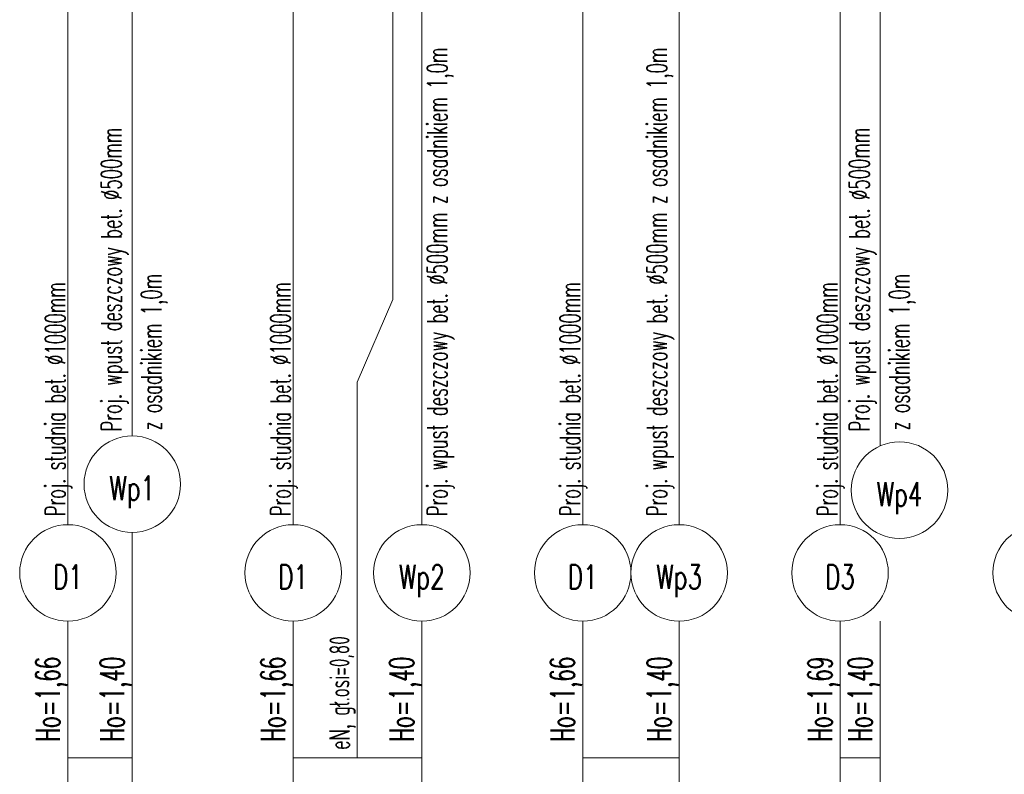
# Model space of a CAD drawing. Header units: millimetres. Extents: x 7.8 to 19, y -49.2 to -24.4.
# Tile 8 of 30: x 8.8756 to 8.998, y -24.6475 to -24.5537. Entities that reach past the tile are written whole.
import ezdxf
from ezdxf.enums import TextEntityAlignment as Align

# ---------------------------------------------------------------- set-up
doc = ezdxf.new("R2010")
doc.units = ezdxf.units.MM
doc.layers.get('0').update_dxf_attribs({"lineweight": 13})
doc.layers.add('CIENKA', color=7, linetype='Continuous', lineweight=15)
doc.layers.add('GRUBA', color=3, linetype='Continuous', lineweight=53)
doc.styles.add('romans', font='romans.shx')

msp = doc.modelspace()

# ---------------------------------------------------------------- linework, layer by layer
for p, q in [((8.92202, -24.58846), (8.91756, -24.59873)), ((8.91756, -24.59873), (8.91756, -24.64546))]:
    msp.add_line(p, q)
at = {"layer": 'CIENKA', "color": 7, "linetype": 'Continuous', "ltscale": 0.01}
for p, q in [((8.97762, -24.61646), (8.97762, -24.51876)), ((8.98262, -24.60666), (8.98262, -24.51936)), ((8.95762, -24.61646), (8.95762, -24.52056)), ((8.92562, -24.61646), (8.92562, -24.52146)), ((8.88162, -24.61646), (8.88162, -24.52266)), ((8.90962, -24.61646), (8.90962, -24.52266)), ((8.94562, -24.61646), (8.94562, -24.52266)), ((8.88962, -24.60542), (8.88962, -24.52426)), ((8.92202, -24.52973), (8.92202, -24.58446)), ((8.92202, -24.58846), (8.92202, -24.58446)), ((8.88962, -24.64546), (8.88962, -24.61742)), ((8.88162, -24.64546), (8.88162, -24.62846)), ((8.90962, -24.64546), (8.90962, -24.62846)), ((8.92562, -24.64546), (8.92562, -24.62846)), ((8.94562, -24.64546), (8.94562, -24.62846)), ((8.95762, -24.64546), (8.95762, -24.62846)), ((8.97762, -24.64546), (8.97762, -24.62846)), ((8.98262, -24.64546), (8.98262, -24.62846)), ((8.88162, -24.65746), (8.88162, -24.64546)), ((8.88162, -24.64546), (8.88962, -24.64546)), ((8.88962, -24.65746), (8.88962, -24.64546)), ((8.90962, -24.65746), (8.90962, -24.64546)), ((8.90962, -24.64546), (8.92562, -24.64546)), ((8.92562, -24.65746), (8.92562, -24.64546)), ((8.94562, -24.65746), (8.94562, -24.64546)), ((8.94562, -24.64546), (8.95762, -24.64546)), ((8.95762, -24.65746), (8.95762, -24.64546)), ((8.97762, -24.65746), (8.97762, -24.64546)), ((8.97762, -24.64546), (8.98262, -24.64546)), ((8.98262, -24.65746), (8.98262, -24.64546))]:
    msp.add_line(p, q, dxfattribs=at)
for centre, start, end in [((8.88962, -24.61142), 90, 270), ((8.88962, -24.61142), 270, 90), ((8.98502, -24.61216), 90, 270), ((8.98502, -24.61216), 270, 90), ((8.88162, -24.62246), 90, 270), ((8.88162, -24.62246), 270, 90), ((8.90962, -24.62246), 90, 270), ((8.90962, -24.62246), 270, 90), ((8.92562, -24.62246), 90, 270), ((8.92562, -24.62246), 270, 90), ((8.94562, -24.62246), 90, 270), ((8.94562, -24.62246), 270, 90), ((8.95762, -24.62246), 90, 270), ((8.95762, -24.62246), 270, 90), ((8.97762, -24.62246), 90, 270), ((8.97762, -24.62246), 270, 90), ((9.00262, -24.62246), 90, 270)]:
    msp.add_arc(centre, 0.006, start, end, dxfattribs=at)

# ---------------------------------------------------------------- texts
at = {"layer": 'CIENKA', "color": 7, "linetype": 'Continuous', "ltscale": 0.01, "style": 'romans', "width": 0.6}
for s, height, p in [('Proj. wpust deszczowy bet. %%C500mm z osadnikiem 1,0m', 0.0025, (8.92879, -24.61543)), ('Proj. wpust deszczowy bet. %%C500mm z osadnikiem 1,0m', 0.0025, (8.9561, -24.61543)), ('Proj. wpust deszczowy bet. %%C500mm ', 0.0025, (8.88827, -24.60489)), ('Proj. wpust deszczowy bet. %%C500mm ', 0.0025, (8.98127, -24.60489)), ('z osadnikiem 1,0m', 0.0025, (8.89324, -24.60474)), ('z osadnikiem 1,0m', 0.0025, (8.98624, -24.60474)), ('Proj. studnia bet. %%C1000mm', 0.0025, (8.88129, -24.61543)), ('Proj. studnia bet. %%C1000mm', 0.0025, (8.90929, -24.61543)), ('Proj. studnia bet. %%C1000mm', 0.0025, (8.94529, -24.61543)), ('Proj. studnia bet. %%C1000mm', 0.0025, (8.97729, -24.61543)), ('eN, gł.osi=0,80', 0.0025, (8.91663, -24.64446)), ('Ho=1,66', 0.003, (8.88062, -24.64346)), ('Ho=1,40', 0.003, (8.88862, -24.64346)), ('Ho=1,66', 0.003, (8.90862, -24.64346)), ('Ho=1,40', 0.003, (8.92462, -24.64346)), ('Ho=1,66', 0.003, (8.94462, -24.64346)), ('Ho=1,40', 0.003, (8.95662, -24.64346)), ('Ho=1,69', 0.003, (8.97662, -24.64346)), ('Ho=1,40', 0.003, (8.98162, -24.64346))]:
    msp.add_text(s, height=height, rotation=90, dxfattribs=at).set_placement(p)
at = {"layer": 'GRUBA', "color": 3, "linetype": 'Continuous', "ltscale": 0.01, "style": 'romans', "width": 0.7}
for s, p in [('Wp1', (8.88962, -24.61342)), ('Wp4', (8.98502, -24.61416)), ('D1', (8.88162, -24.62446)), ('D1', (8.90962, -24.62446)), ('Wp2', (8.92562, -24.62446)), ('D1', (8.94562, -24.62446)), ('Wp3', (8.95762, -24.62446)), ('D3', (8.97762, -24.62446))]:
    msp.add_text(s, height=0.003, dxfattribs=at).set_placement(p, align=Align.CENTER)

doc.saveas('drawing.dxf')
